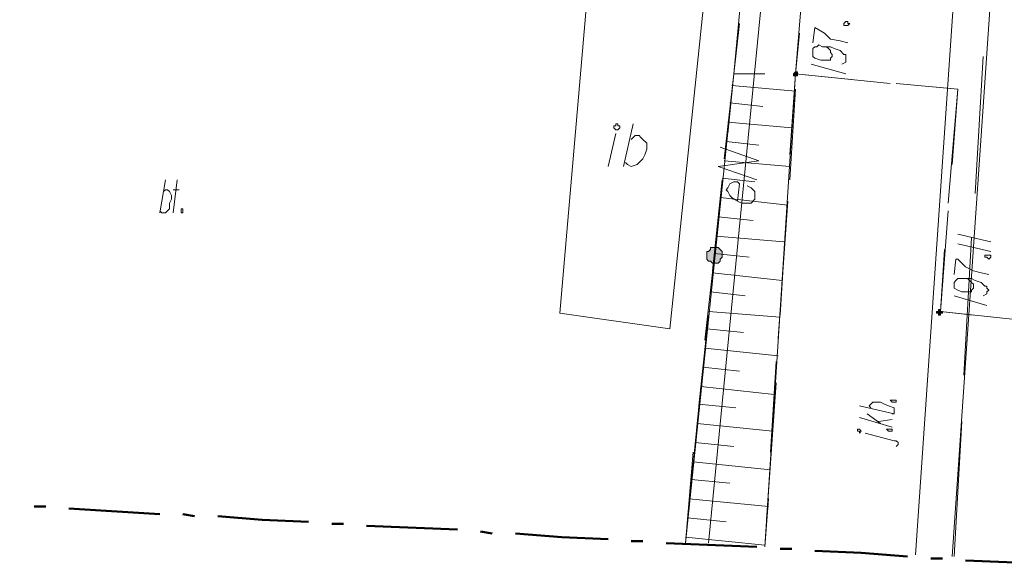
# Model space of a CAD drawing. Header units: metres. Extents: x 7431553 to 7432401, y 5544342 to 5544539.
# Tile 93 of 180: x 7432224 to 7432245, y 5544386 to 5544398. Entities that reach past the tile are written whole.
import ezdxf

# ---------------------------------------------------------------- set-up
doc = ezdxf.new("R2010")
doc.units = ezdxf.units.M
doc.header["$MEASUREMENT"] = 0
doc.layers.add('BG-PR90-PB-PZT-PZT01_2026_04_14$0$MAPA DCP', color=7, linetype='Continuous', lineweight=0)
doc.layers.add('PRIMETECH_XREF', color=7, linetype='Continuous', lineweight=5)

# ---------------------------------------------------------------- blocks, each defined once
blk = doc.blocks.new('BG-PR90-PB-PZT-PZT01_2026_04_14$0$Naddrwiną2025_v2klauzulap')
at = {"layer": 'BG-PR90-PB-PZT-PZT01_2026_04_14$0$MAPA DCP', "linetype": 'Continuous', "lineweight": 0, "transparency": 33554559}
for points in [[(7431770.803, 5544658.2), (7431770.845, 5544658.2), (7431770.845, 5544658.243), (7431770.887, 5544658.243), (7431770.887, 5544658.285), (7431770.887, 5544658.285), (7431770.845, 5544658.285), (7431770.845, 5544658.285), (7431770.845, 5544658.285), (7431770.845, 5544658.327), (7431770.803, 5544658.327), (7431770.803, 5544658.327), (7431770.803, 5544658.285), (7431770.803, 5544658.285), (7431770.803, 5544658.285), (7431770.76, 5544658.285), (7431770.76, 5544658.285), (7431770.76, 5544658.243), (7431770.803, 5544658.243), (7431770.803, 5544658.243), (7431770.803, 5544658.243)], [(7431765.596, 5544655.068), (7431765.638, 5544655.068), (7431765.638, 5544655.068), (7431765.638, 5544655.068), (7431765.638, 5544655.11), (7431765.638, 5544655.11), (7431765.638, 5544655.11), (7431765.638, 5544655.11), (7431765.638, 5544655.152), (7431765.638, 5544655.152), (7431765.638, 5544655.152), (7431765.638, 5544655.152), (7431765.596, 5544655.152), (7431765.596, 5544655.152), (7431765.596, 5544655.152), (7431765.596, 5544655.152), (7431765.553, 5544655.152), (7431765.553, 5544655.11), (7431765.553, 5544655.11), (7431765.553, 5544655.11), (7431765.553, 5544655.11)], [(7431769.406, 5544653.374), (7431769.406, 5544653.247), (7431769.448, 5544653.247), (7431769.49, 5544653.205), (7431769.49, 5544653.163), (7431769.575, 5544653.163), (7431769.617, 5544653.163), (7431769.66, 5544653.163), (7431769.702, 5544653.205), (7431769.702, 5544653.247), (7431769.744, 5544653.29), (7431769.744, 5544653.332), (7431769.744, 5544653.374), (7431769.744, 5544653.417), (7431769.702, 5544653.459), (7431769.66, 5544653.459), (7431769.617, 5544653.501), (7431769.575, 5544653.501), (7431769.533, 5544653.501), (7431769.49, 5544653.501), (7431769.448, 5544653.459), (7431769.448, 5544653.459), (7431769.406, 5544653.417), (7431769.406, 5544653.417)]]:
    blk.add_hatch(color=256, dxfattribs=at).paths.add_polyline_path(points)
at = {"layer": 'BG-PR90-PB-PZT-PZT01_2026_04_14$0$MAPA DCP', "linetype": 'Continuous', "lineweight": 50, "transparency": 33554687}
for points in [[(7431776.264, 5544658.835), (7431776.348, 5544660.825)], [(7431776.221, 5544658.073), (7431776.221, 5544658.327)], [(7431776.052, 5544655.533), (7431776.094, 5544656.549), (7431776.179, 5544657.565)], [(7431776.01, 5544654.771), (7431776.01, 5544655.025)], [(7431775.883, 5544652.274), (7431775.967, 5544654.263)], [(7431775.84, 5544651.512), (7431775.84, 5544651.766)], [(7431775.671, 5544648.972), (7431775.756, 5544649.988), (7431775.798, 5544651.004)], [(7431775.629, 5544648.21), (7431775.671, 5544648.464)], [(7431775.502, 5544645.712), (7431775.586, 5544647.702)], [(7431775.459, 5544644.95), (7431775.459, 5544645.204)], [(7431775.29, 5544642.452), (7431775.375, 5544643.426), (7431775.417, 5544644.442)], [(7431775.248, 5544641.69), (7431775.29, 5544641.944)], [(7431775.121, 5544639.193), (7431775.248, 5544641.182)], [(7431775.078, 5544638.431), (7431775.078, 5544638.685)]]:
    blk.add_lwpolyline(points, dxfattribs=at)
at = {"layer": 'BG-PR90-PB-PZT-PZT01_2026_04_14$0$MAPA DCP', "color": 24, "linetype": 'Continuous', "lineweight": 18, "true_color": 0x9a3300, "transparency": 33554687}
for points in [[(7431748.197, 5544660.486), (7431758.357, 5544659.767), (7431776.179, 5544658.539)], [(7431748.154, 5544659.682), (7431758.272, 5544658.962), (7431776.137, 5544657.735)]]:
    blk.add_lwpolyline(points, dxfattribs=at)
at = {"layer": 'BG-PR90-PB-PZT-PZT01_2026_04_14$0$MAPA DCP', "linetype": 'Continuous', "lineweight": 18, "transparency": 33554687}
for points in [[(7431770.972, 5544659.851), (7431770.803, 5544658.285), (7431769.448, 5544658.37)], [(7431768.22, 5544659.047), (7431765.215, 5544659.216)], [(7431770.887, 5544659.005), (7431770.803, 5544658.285), (7431768.601, 5544658.454)], [(7431772.2, 5544658.793), (7431769.194, 5544658.962)], [(7431767.585, 5544658.539), (7431765.934, 5544658.666), (7431765.807, 5544657.311)], [(7431768.432, 5544658.454), (7431765.934, 5544658.666), (7431765.892, 5544658.2)], [(7431776.179, 5544658.581), (7431773.216, 5544658.751)], [(7431765.807, 5544657.184), (7431765.596, 5544655.11), (7431764.707, 5544655.195)], [(7431765.723, 5544656.338), (7431765.596, 5544655.11), (7431767.374, 5544654.983)], [(7431775.967, 5544654.433), (7431765.596, 5544655.11), (7431761.405, 5544655.449), (7431757.764, 5544655.914), (7431752.007, 5544656.168), (7431750.102, 5544656.168)], [(7431747.9, 5544655.83), (7431749.89, 5544655.11), (7431752.98, 5544654.729), (7431757.002, 5544654.56), (7431765.596, 5544653.755), (7431775.883, 5544652.697)], [(7431765.85, 5544653.713), (7431765.977, 5544655.11)], [(7431765.934, 5544655.11), (7431767.924, 5544654.983)], [(7431766.654, 5544653.628), (7431766.781, 5544655.025)], [(7431767.501, 5544653.544), (7431767.628, 5544654.983)], [(7431768.305, 5544653.459), (7431768.474, 5544654.941)], [(7431768.39, 5544654.941), (7431771.395, 5544654.729)], [(7431768.898, 5544654.898), (7431770.887, 5544654.771)], [(7431769.152, 5544653.374), (7431769.279, 5544654.856)], [(7431769.956, 5544653.29), (7431770.125, 5544654.814)], [(7431770.803, 5544653.205), (7431770.93, 5544654.771)], [(7431771.607, 5544653.12), (7431771.776, 5544654.729)], [(7431771.903, 5544654.687), (7431773.893, 5544654.56)], [(7431772.369, 5544654.687), (7431775.375, 5544654.475)], [(7431772.454, 5544653.036), (7431772.623, 5544654.644)], [(7431773.258, 5544652.951), (7431773.427, 5544654.602)], [(7431774.105, 5544652.866), (7431774.274, 5544654.56)], [(7431766.908, 5544653.628), (7431765.596, 5544653.755), (7431765.596, 5544654.433)], [(7431766.231, 5544653.671), (7431766.315, 5544654.39)], [(7431774.909, 5544652.782), (7431775.078, 5544654.517)], [(7431774.909, 5544654.517), (7431775.967, 5544654.433)], [(7431775.756, 5544652.697), (7431775.925, 5544654.433)], [(7431767.077, 5544653.586), (7431767.162, 5544654.306)], [(7431767.882, 5544653.501), (7431767.966, 5544654.221)], [(7431768.728, 5544653.417), (7431768.813, 5544654.179)], [(7431769.533, 5544653.332), (7431769.617, 5544654.094)], [(7431770.379, 5544653.247), (7431770.464, 5544654.009)], [(7431771.184, 5544653.163), (7431771.268, 5544653.967)], [(7431764.495, 5544653.882), (7431765.596, 5544653.755), (7431767.458, 5544653.544)], [(7431772.03, 5544653.078), (7431772.115, 5544653.882)], [(7431772.835, 5544652.993), (7431772.919, 5544653.798)], [(7431773.681, 5544652.909), (7431773.766, 5544653.755)], [(7431769.914, 5544653.29), (7431767.924, 5544653.501)], [(7431774.486, 5544652.824), (7431774.57, 5544653.671)], [(7431775.332, 5544652.739), (7431775.417, 5544653.586)], [(7431768.474, 5544653.459), (7431771.438, 5544653.12)], [(7431772.877, 5544652.993), (7431770.887, 5544653.205)], [(7431772.454, 5544653.036), (7431775.417, 5544652.739)], [(7431775.883, 5544652.697), (7431773.893, 5544652.866)], [(7431767.035, 5544651.512), (7431766.95, 5544651.596), (7431766.95, 5544651.681), (7431766.993, 5544651.723), (7431767.035, 5544651.766), (7431767.12, 5544651.85), (7431767.247, 5544651.85), (7431767.374, 5544651.808), (7431767.458, 5544651.766), (7431767.585, 5544651.639), (7431767.628, 5544651.512), (7431767.585, 5544651.427), (7431767.543, 5544651.385)], [(7431767.628, 5544651.342), (7431766.696, 5544651.554)], [(7431767.628, 5544651.004), (7431766.908, 5544651.173)]]:
    blk.add_lwpolyline(points, dxfattribs=at)
at = {"layer": 'BG-PR90-PB-PZT-PZT01_2026_04_14$0$MAPA DCP', "linetype": 'Continuous', "lineweight": 9, "transparency": 33554687}
for points in [[(7431769.109, 5544658.666), (7431769.279, 5544659.386)], [(7431769.321, 5544658.666), (7431769.49, 5544659.386)], [(7431769.998, 5544658.581), (7431769.66, 5544658.624), (7431769.66, 5544658.666), (7431769.829, 5544658.835), (7431769.914, 5544659.005), (7431769.956, 5544659.174), (7431769.998, 5544659.343)], [(7431770.464, 5544659.216), (7431770.422, 5544659.301), (7431770.379, 5544659.301), (7431770.337, 5544659.343), (7431770.295, 5544659.301), (7431770.252, 5544659.301), (7431770.252, 5544659.259), (7431770.168, 5544659.174), (7431770.125, 5544659.047), (7431770.083, 5544658.962), (7431770.083, 5544658.793), (7431770.083, 5544658.708), (7431770.083, 5544658.666), (7431770.125, 5544658.624), (7431770.168, 5544658.581), (7431770.21, 5544658.581), (7431770.252, 5544658.581), (7431770.295, 5544658.581), (7431770.337, 5544658.666), (7431770.379, 5544658.751), (7431770.379, 5544658.793), (7431770.379, 5544658.835), (7431770.379, 5544658.92), (7431770.379, 5544658.962), (7431770.337, 5544658.962), (7431770.295, 5544659.005), (7431770.252, 5544659.005), (7431770.21, 5544659.005), (7431770.168, 5544658.962), (7431770.125, 5544658.92), (7431770.083, 5544658.878)], [(7431770.464, 5544658.581), (7431770.676, 5544659.301)], [(7431773.766, 5544657.311), (7431773.724, 5544657.354), (7431773.681, 5544657.354), (7431773.639, 5544657.311), (7431773.639, 5544657.269), (7431773.47, 5544656.634)], [(7431772.919, 5544656.761), (7431772.877, 5544656.719), (7431772.835, 5544656.761), (7431772.792, 5544656.803), (7431772.792, 5544656.888), (7431772.792, 5544656.973), (7431772.835, 5544657.057), (7431772.877, 5544657.142), (7431772.919, 5544657.269), (7431773.004, 5544657.269), (7431773.046, 5544657.269), (7431773.046, 5544657.227)], [(7431773.046, 5544657.269), (7431772.877, 5544656.507)], [(7431773.343, 5544657.227), (7431773.131, 5544656.507)], [(7431773.216, 5544656.93), (7431773.173, 5544657.227)], [(7431773.258, 5544656.973), (7431773.046, 5544656.676)], [(7431764.918, 5544655.491), (7431764.58, 5544655.533), (7431764.707, 5544655.745), (7431764.834, 5544655.872), (7431764.876, 5544656.084), (7431764.918, 5544656.253)], [(7431765.384, 5544656.126), (7431765.342, 5544656.211), (7431765.172, 5544656.211), (7431765.172, 5544656.168), (7431765.088, 5544656.084), (7431765.045, 5544655.957), (7431765.003, 5544655.872), (7431765.003, 5544655.703), (7431764.961, 5544655.618), (7431765.003, 5544655.576), (7431765.003, 5544655.533), (7431765.045, 5544655.491), (7431765.088, 5544655.491), (7431765.13, 5544655.491), (7431765.172, 5544655.491), (7431765.215, 5544655.491), (7431765.257, 5544655.533), (7431765.299, 5544655.66), (7431765.299, 5544655.703), (7431765.299, 5544655.745), (7431765.299, 5544655.83), (7431765.299, 5544655.872), (7431765.257, 5544655.872), (7431765.215, 5544655.914), (7431765.172, 5544655.914), (7431765.13, 5544655.872), (7431765.088, 5544655.872), (7431765.045, 5544655.83), (7431765.003, 5544655.787)], [(7431765.384, 5544655.449), (7431765.596, 5544656.211)], [(7431768.136, 5544641.479), (7431768.136, 5544641.606)], [(7431768.644, 5544641.479), (7431767.924, 5544641.563)], [(7431768.178, 5544641.267), (7431768.136, 5544641.309), (7431768.136, 5544641.352), (7431768.178, 5544641.394), (7431768.263, 5544641.436), (7431768.347, 5544641.436), (7431768.432, 5544641.394), (7431768.559, 5544641.394), (7431768.644, 5544641.309), (7431768.644, 5544641.267), (7431768.644, 5544641.225), (7431768.601, 5544641.182)], [(7431768.644, 5544641.182), (7431767.924, 5544641.309)]]:
    blk.add_lwpolyline(points, dxfattribs=at)
for points in [[(7431769.617, 5544659.259), (7431769.575, 5544659.259), (7431769.575, 5544659.386), (7431769.617, 5544659.386), (7431769.66, 5544659.343), (7431769.617, 5544659.301)], [(7431772.75, 5544657.184), (7431772.75, 5544657.311), (7431772.792, 5544657.311), (7431772.792, 5544657.227)], [(7431773.385, 5544657.1), (7431773.385, 5544657.227), (7431773.427, 5544657.227), (7431773.427, 5544657.142)], [(7431773.427, 5544656.465), (7431773.385, 5544656.465), (7431773.385, 5544656.507), (7431773.427, 5544656.549), (7431773.47, 5544656.507), (7431773.427, 5544656.507)], [(7431764.495, 5544656.168), (7431764.453, 5544656.211), (7431764.453, 5544656.253), (7431764.495, 5544656.253), (7431764.495, 5544656.295), (7431764.537, 5544656.253), (7431764.537, 5544656.211), (7431764.537, 5544656.168)], [(7431768.559, 5544641.69), (7431768.644, 5544641.69), (7431768.644, 5544641.648), (7431768.559, 5544641.648)]]:
    blk.add_lwpolyline(points, close=True, dxfattribs=at)
at = {"layer": 'BG-PR90-PB-PZT-PZT01_2026_04_14$0$MAPA DCP', "linetype": 'Continuous', "lineweight": 0, "transparency": 33554687}
for points in [[(7431770.803, 5544658.2), (7431770.845, 5544658.2), (7431770.845, 5544658.243), (7431770.887, 5544658.243), (7431770.887, 5544658.285), (7431770.887, 5544658.285), (7431770.845, 5544658.285), (7431770.845, 5544658.285), (7431770.845, 5544658.285), (7431770.845, 5544658.327), (7431770.803, 5544658.327), (7431770.803, 5544658.327), (7431770.803, 5544658.285), (7431770.803, 5544658.285), (7431770.803, 5544658.285), (7431770.76, 5544658.285), (7431770.76, 5544658.285), (7431770.76, 5544658.243), (7431770.803, 5544658.243), (7431770.803, 5544658.243), (7431770.803, 5544658.243)], [(7431765.596, 5544655.068), (7431765.638, 5544655.068), (7431765.638, 5544655.068), (7431765.638, 5544655.068), (7431765.638, 5544655.11), (7431765.638, 5544655.11), (7431765.638, 5544655.11), (7431765.638, 5544655.11), (7431765.638, 5544655.152), (7431765.638, 5544655.152), (7431765.638, 5544655.152), (7431765.638, 5544655.152), (7431765.596, 5544655.152), (7431765.596, 5544655.152), (7431765.596, 5544655.152), (7431765.596, 5544655.152), (7431765.553, 5544655.152), (7431765.553, 5544655.11), (7431765.553, 5544655.11), (7431765.553, 5544655.11), (7431765.553, 5544655.11), (7431765.596, 5544655.068), (7431765.596, 5544655.068)], [(7431769.406, 5544653.374), (7431769.406, 5544653.247), (7431769.448, 5544653.247), (7431769.49, 5544653.205), (7431769.49, 5544653.163), (7431769.575, 5544653.163), (7431769.617, 5544653.163), (7431769.66, 5544653.163), (7431769.702, 5544653.205), (7431769.702, 5544653.247), (7431769.744, 5544653.29), (7431769.744, 5544653.332), (7431769.744, 5544653.374), (7431769.744, 5544653.417), (7431769.702, 5544653.459), (7431769.66, 5544653.459), (7431769.617, 5544653.501), (7431769.575, 5544653.501), (7431769.533, 5544653.501), (7431769.49, 5544653.501), (7431769.448, 5544653.459), (7431769.448, 5544653.459), (7431769.406, 5544653.417)]]:
    blk.add_lwpolyline(points, close=True, dxfattribs=at)
at = {"layer": 'BG-PR90-PB-PZT-PZT01_2026_04_14$0$MAPA DCP', "color": 1, "linetype": 'Continuous', "lineweight": 18, "transparency": 33554687}
for points in [[(7431752.43, 5544618.915), (7431753.658, 5544632.631), (7431754.589, 5544640.124), (7431754.674, 5544655.279), (7431775.883, 5544653.205)], [(7431767.924, 5544654.263), (7431767.628, 5544653.417), (7431767.501, 5544654.306), (7431767.204, 5544653.459)], [(7431768.39, 5544653.84), (7431768.009, 5544653.882), (7431767.966, 5544653.84), (7431767.966, 5544653.755), (7431768.009, 5544653.671), (7431768.093, 5544653.628), (7431768.136, 5544653.586), (7431768.178, 5544653.628), (7431768.263, 5544653.671), (7431768.305, 5544653.713), (7431768.347, 5544653.755), (7431768.39, 5544653.84), (7431768.432, 5544653.925), (7431768.432, 5544654.009), (7431768.432, 5544654.094), (7431768.432, 5544654.136), (7431768.347, 5544654.221), (7431768.305, 5544654.221), (7431768.263, 5544654.221), (7431768.178, 5544654.221), (7431768.093, 5544654.136), (7431768.051, 5544654.052)]]:
    blk.add_lwpolyline(points, dxfattribs=at)
at = {"layer": 'BG-PR90-PB-PZT-PZT01_2026_04_14$0$MAPA DCP', "linetype": 'Continuous', "lineweight": 18, "transparency": 33554687}
for points in [[(7431763.479, 5544650.58), (7431770.845, 5544649.945), (7431771.184, 5544652.358), (7431763.818, 5544653.12)], [(7431766.696, 5544651.173), (7431766.696, 5544651.215), (7431766.739, 5544651.215), (7431766.739, 5544651.258), (7431766.781, 5544651.258), (7431766.823, 5544651.215), (7431766.823, 5544651.173), (7431766.781, 5544651.131), (7431766.739, 5544651.131), (7431766.739, 5544651.173)]]:
    blk.add_lwpolyline(points, close=True, dxfattribs=at)
blk = doc.blocks.new('BG-PR90-PB-PZT-PZT01_2026_04_14')
at = {"layer": 'BG-PR90-PB-PZT-PZT01_2026_04_14$0$MAPA DCP', "rotation": 270}
blk.add_blockref('BG-PR90-PB-PZT-PZT01_2026_04_14$0$Naddrwiną2025_v2klauzulap', (1887585.788, 12976162.34), dxfattribs=at)

msp = doc.modelspace()

# ---------------------------------------------------------------- block references
at = {"layer": 'PRIMETECH_XREF', "linetype": 'Continuous', "lineweight": 0, "rotation": 360}
msp.add_blockref('BG-PR90-PB-PZT-PZT01_2026_04_14', (0, 0), dxfattribs=at)

doc.saveas('drawing.dxf')
